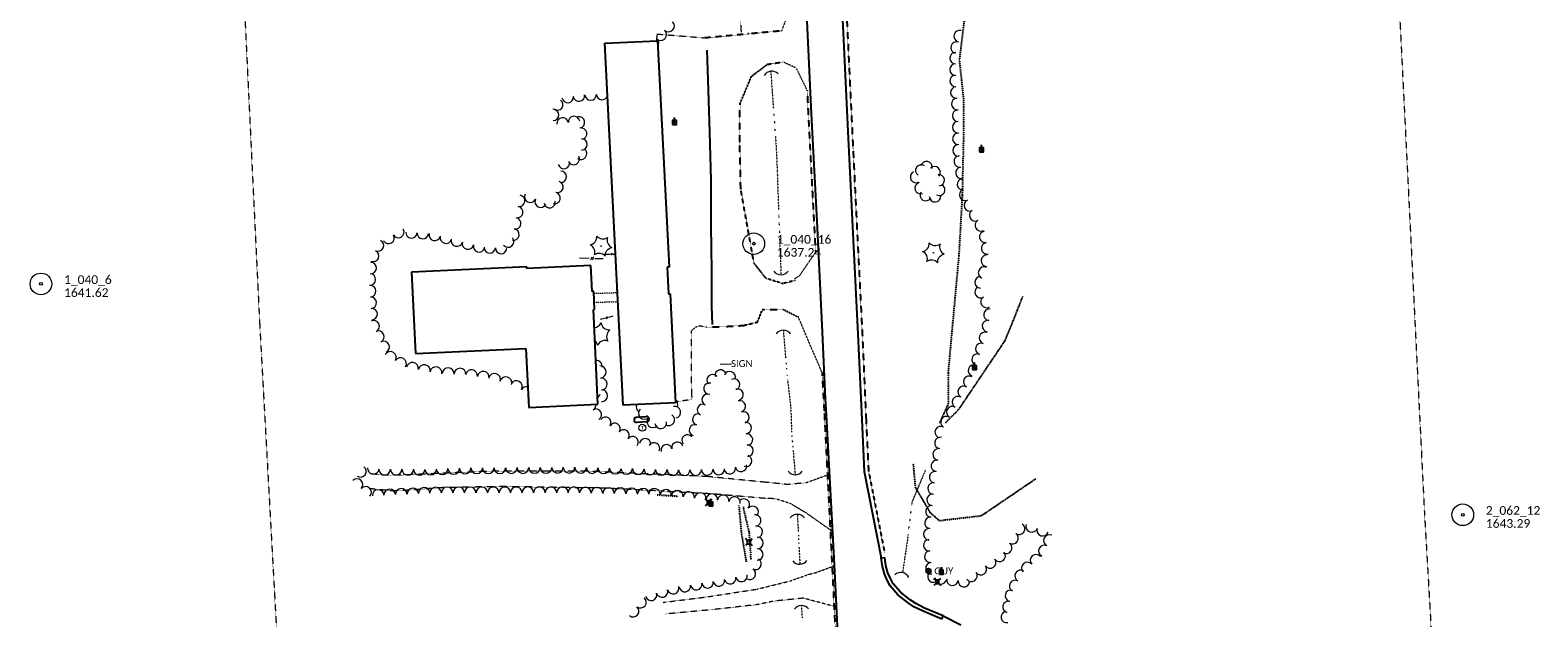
# Model space of a CAD drawing. Extents: x 386237 to 390135, y 96958 to 113752.
# Tile 97 of 116: x 387795 to 388840, y 108905 to 109313. Entities that reach past the tile are written whole.
import ezdxf
from ezdxf.enums import TextEntityAlignment as Align
from ezdxf.lldxf.tags import DXFTag

# ---------------------------------------------------------------- set-up
doc = ezdxf.new("R2010")
doc.units = 0
doc.header["$MEASUREMENT"] = 0
for name, pattern in [('Wisdot1', [0.0625, 0.03125, -0.03125]), ('Wisdot3', [0.1875, 0.125, -0.0625]), ('Wisdot5', [0.1, 0.05, -0.05]), ('Wisdot6', [0.375, 0.125, -0.0625, 0.03125, -0.0625, 0.03125, -0.0625])]:
    doc.linetypes.add(name, pattern=pattern)
for name, color, linetype, lineweight in [('E_BLD', 231, 'Continuous', 25), ('E_DRN', 41, 'Continuous', 18), ('E_DTM_BreakLines', 31, 'Continuous', 25), ('E_DTM_SlopeBottom', 81, 'Wisdot1', 25), ('E_DTM_SlopeTop', 81, 'Wisdot1', 25), ('E_DWY', 51, 'Wisdot3', 18), ('E_DWY_PE', 51, 'Wisdot3', 18), ('E_LAND_Vegetation', 81, 'Continuous', 18), ('E_MAP_Limits', 81, 'Wisdot3', 18), ('E_MAP_PassPoints', 41, 'Continuous', 18), ('E_MISCPROP_Railing', 31, 'Continuous', 18), ('E_MISCPROP_Solid', 231, 'Continuous', 18), ('E_PATH_Sidewalk', 51, 'Wisdot5', 18), ('E_RDWY', 21, 'Continuous', 25), ('E_RDWY_Gravel', 21, 'Wisdot3', 25), ('E_SGN', 21, 'Continuous', 18), ('E_UTL_AG_Bold', 31, 'Continuous', 25), ('E_UTL_EGuyWire', 201, 'Continuous', 25), ('E_UTL_EPowerPole', 231, 'Eelec', 25), ('E_WTR', 131, 'Wisdot6', 18)]:
    doc.layers.add(name, color=color, linetype=linetype, lineweight=lineweight)
doc.styles.add('CalibriLight', font='calibril.ttf')
tags = doc.linetypes.add('Eelec', pattern='A,0.275,-0.05,["E",CalibriLight,S=0.07,R=0,X=-0.025,Y=-0.035],-0.05,0.875', length=1.25).pattern_tags.tags
tags[6] = DXFTag(74, 10)

# ---------------------------------------------------------------- blocks, each defined once
blk = doc.blocks.new('PP')
at = {"layer": 'E_MAP_PassPoints', "lineweight": 0}
for radius in [7.5, 0.96]:
    blk.add_circle((0, 0), radius, dxfattribs=at)
blk = doc.blocks.new('CULV')
at = {"color": 0, "linetype": 'ByBlock', "lineweight": -2, "transparency": 16777216}
blk.add_arc((0, 12.3), 12.3, 216.8699, 323.1301, dxfattribs=at)
blk = doc.blocks.new('GUY')
at = {"color": 0, "linetype": 'ByBlock', "lineweight": -2, "transparency": 16777216}
for radius in [4, 0.5]:
    blk.add_circle((0, 0), radius, dxfattribs=at)
at = {"color": 0, "linetype": 'ByBlock', "lineweight": -2, "transparency": 16777216, "style": 'CalibriLight'}
blk.add_text('GUY', height=12, dxfattribs=at).set_placement((10, 0), align=Align.MIDDLE_LEFT)
blk = doc.blocks.new('PED')
at = {"color": 0, "linetype": 'ByBlock', "lineweight": -2, "transparency": 16777216}
for p, q in [((-2.5, 2.5), (-5.3, 5.3)), ((2.5, 2.5), (5.3, 5.3)), ((-2.5, -2.5), (-5.3, -5.3)), ((2.5, -2.5), (5.3, -5.3))]:
    blk.add_line(p, q, dxfattribs=at)
at = {"color": 0, "linetype": 'ByBlock', "lineweight": -2, "transparency": 16777216, "flags": 128}
blk.add_lwpolyline([(-2.5, -2.5), (2.5, -2.5), (2.5, 2.5), (-2.5, 2.5)], close=True, dxfattribs=at)
blk = doc.blocks.new('CTRE')
at = {"color": 0, "linetype": 'ByBlock', "lineweight": -2, "transparency": 16777216}
blk.add_circle((0, 0), 0.223, dxfattribs=at)
for centre, start, end in [((-12, 9), 280.2067, 5.9716), ((-13.8, -5.9), 340.2113, 65.9762), ((1.8, 14.9), 220.2113, 305.9762), ((13.8, 5.9), 160.2113, 245.9762), ((-1.8, -14.9), 40.2113, 125.9762)]:
    blk.add_arc(centre, 7.87, start, end, dxfattribs=at)
at = {"color": 0, "linetype": 'ByBlock', "lineweight": -2, "transparency": 16777216, "extrusion": (0, 0, -1)}
blk.add_arc((-12, -9), 7.87, 354.0728, 79.7489, dxfattribs=at)
blk = doc.blocks.new('PPOL')
at = {"color": 0, "linetype": 'ByBlock', "lineweight": -2, "transparency": 16777216}
blk.add_line((-0.1, 4.5), (-0.1, 11.6), dxfattribs=at)
at = {"color": 0, "linetype": 'ByBlock', "lineweight": -2, "transparency": 16777216, "flags": 128}
blk.add_lwpolyline([(-4.6, -4.5), (4.4, -4.5), (4.4, 4.5), (-4.6, 4.5)], close=True, dxfattribs=at)
at = {"color": 0, "linetype": 'ByBlock', "lineweight": -2, "transparency": 16777216}
blk.add_circle((0, 0), 0.582, dxfattribs=at)
blk = doc.blocks.new('SIGN')
at = {"color": 0, "linetype": 'ByBlock', "lineweight": -2, "transparency": 16777216, "style": 'CalibriLight'}
blk.add_text('SIGN', height=12, dxfattribs=at).set_placement((0, 0), align=Align.MIDDLE_CENTER)
blk = doc.blocks.new('TANK')
at = {"color": 0, "linetype": 'ByBlock', "lineweight": -2, "transparency": 16777216}
blk.add_circle((0, 0), 10.9, dxfattribs=at)
at = {"color": 0, "linetype": 'ByBlock', "lineweight": -2, "transparency": 16777216, "style": 'CalibriLight'}
blk.add_text('T', height=10.8, dxfattribs=at).set_placement((0, 0), align=Align.MIDDLE_CENTER)

msp = doc.modelspace()

# ---------------------------------------------------------------- linework, layer by layer
at = {"layer": 'E_BLD'}
for p, q in [((388193.4, 109303.4), (388229.9, 109305.2)), ((388206, 109052.5), (388193.4, 109303.4)), ((388229.9, 109305.2), (388237.8, 109148.3)), ((388139.2, 109148.4), (388059.5, 109144.8)), ((388059.5, 109144.8), (388062.1, 109088.3)), ((388183.6, 109149.4), (388139.2, 109147.4)), ((388139.2, 109147.4), (388139.2, 109148.4)), ((388184.5, 109131.3), (388183.6, 109149.4)), ((388237.8, 109148.3), (388236.5, 109148.2)), ((388236.5, 109148.2), (388237.5, 109129.8)), ((388185.7, 109131.3), (388184.5, 109131.3)), ((388186.2, 109118.8), (388185.7, 109131.3)), ((388237.5, 109129.8), (388238.5, 109129.8)), ((388238.5, 109129.8), (388242.2, 109054.3)), ((388188.5, 109053.2), (388185.5, 109118.8)), ((388185.5, 109118.8), (388186.2, 109118.8)), ((388062.1, 109088.3), (388138.7, 109091.8)), ((388138.7, 109091.8), (388140.6, 109051)), ((388140.6, 109051), (388188.5, 109053.2)), ((388242.2, 109054.3), (388206, 109052.5)), ((388215.1, 109044.2), (388222.2, 109044.7)), ((388215.5, 109040.7), (388222.5, 109041.2))]:
    msp.add_line(p, q, dxfattribs=at)
for centre, start, end in [((388215.3, 109042.4), 98.194, 274.2113), ((388222.3, 109043), 275.3749, 97.8353)]:
    msp.add_arc(centre, 1.75, start, end, dxfattribs=at)
at = {"layer": 'E_DTM_BreakLines'}
msp.add_lwpolyline([(388264, 109298.7), (388264.9, 109271), (388265.9, 109241.7), (388266.8, 109208.6), (388266.7, 109177), (388267.2, 109145.7), (388267.3, 109121.3), (388267.8, 109108.6)], dxfattribs=at)
at = {"layer": 'E_DTM_SlopeBottom'}
for points in [[(388483.6, 109401.3), (388480.6, 109383.6), (388460.5, 109351.5), (388458.4, 109341.4), (388442.5, 109321), (388438.9, 109291.7), (388441.9, 109263.9), (388441.8, 109239.5), (388440.9, 109197.6), (388438.6, 109156.6), (388431.1, 109074.7), (388431.1, 109053.1), (388425.1, 109040.1)], [(388429.4, 109040.4), (388438.4, 109049.4), (388470.5, 109097.1), (388476.7, 109112.1), (388482.9, 109127.9)], [(388289.1, 108982.1), (388293.3, 108964), (388294.5, 108945.3)]]:
    msp.add_lwpolyline(points, dxfattribs=at)
at = {"layer": 'E_DTM_SlopeTop'}
for points in [[(388406.9, 109012.2), (388408.4, 108995.6), (388418.6, 108978.3), (388425, 108972.6), (388454.2, 108976), (388491.9, 109001.6)], [(388229.7, 108990.5), (388244.4, 108989.5)], [(388286.2, 108983), (388287.8, 108964.9), (388291.3, 108944)]]:
    msp.add_lwpolyline(points, dxfattribs=at)
at = {"layer": 'E_DWY', "flags": 128}
for points in [[(388272, 109507.3), (388272.5, 109499.2), (388280.1, 109422.5), (388287.3, 109333.2), (388287.7, 109311.2)], [(388330.6, 109338.3), (388319.4, 109321.4), (388315.7, 109311.9)], [(388261.9, 109307), (388229.4, 109309.6), (388229.1, 109305.1)], [(388333.5, 109270.9), (388326.1, 109286.1), (388316.8, 109290.5)], [(388324.8, 109140.2), (388328.4, 109142.5), (388339.3, 109158.5)], [(388343.8, 109075.4), (388335.8, 109093.8), (388327.4, 109113.7)], [(388264, 109106.6), (388258.8, 109107.5), (388255.9, 109106.4), (388253.2, 109104), (388253.1, 109082.8), (388253.3, 109061.5)], [(388253.3, 109061.5), (388253.7, 109056.4), (388242.2, 109054.9)], [(388231.8, 109004.7), (388227.2, 109004.7), (388180, 109006.9), (388113.5, 109006.8), (388069.5, 109004.9), (388049.8, 109004), (388040.5, 109004), (388031, 109005)], [(388348.9, 109004.6), (388333.1, 108998.8), (388319.8, 108997.6), (388305, 108999.1)], [(388234.4, 108993), (388192.3, 108995.1), (388121.7, 108996.2), (388080.2, 108995.4), (388055.3, 108993.5), (388045.6, 108993.2), (388030.6, 108994.7)], [(388351, 108965.1), (388332.5, 108978.1), (388321.9, 108984.4), (388311.9, 108987.6), (388305.3, 108988.1)], [(388298.9, 108925.1), (388321.5, 108930.7), (388334.5, 108935.3), (388339.7, 108936.6), (388352.3, 108941.2)], [(388353.7, 108912.7), (388330.9, 108918.8), (388310.7, 108916.8), (388299.3, 108914.4)]]:
    msp.add_lwpolyline(points, dxfattribs=at)
at = {"layer": 'E_DWY_PE'}
for points in [[(388305, 108999.1), (388264.6, 109003.1), (388231.8, 109004.7)], [(388234.4, 108993), (388266.3, 108991.4), (388305.3, 108988.1)], [(388233.8, 108915.9), (388264.6, 108919.8), (388298.9, 108925.1)], [(388299.3, 108914.4), (388267.5, 108910.8), (388235.2, 108907.8)]]:
    msp.add_lwpolyline(points, dxfattribs=at)
at = {"layer": 'E_LAND_Vegetation'}
for centre, radius, start, end in [((388237.5, 109315.4), 4, 227.4731, 47.4578), ((388232.1, 109309.4), 4, 227.4731, 47.4578), ((388439.2, 109308.3), 4.01, 74.8931, 254.8778), ((388226.7, 109303.5), 4, 327.5048, 47.4578), ((388436.4, 109293.1), 4.01, 89.2024, 269.1871), ((388437.1, 109300.5), 4.01, 74.8931, 254.8778), ((388436.3, 109285.1), 4.01, 89.2024, 269.1871), ((388436.3, 109277.3), 4.01, 94.233, 274.2177), ((388167.6, 109266.1), 3.96, 186.7909, 6.7756), ((388175.4, 109267.1), 3.96, 186.7909, 6.7756), ((388183.5, 109267.9), 3.96, 181.9684, 1.9531), ((388191.4, 109268.2), 3.96, 181.9684, 344.329), ((388436.9, 109269.3), 4.01, 94.233, 274.2177), ((388437.5, 109261.3), 4.01, 94.233, 274.2177), ((388157.5, 109253.8), 3.96, 271.4154, 91.4001), ((388160.3, 109260.9), 3.96, 233.3558, 53.3405), ((388438.1, 109253.2), 4.01, 90.6747, 270.6594), ((388164.1, 109247.9), 3.96, 7.3111, 187.2958), ((388172, 109248.9), 3.96, 7.3111, 187.2958), ((388175.4, 109248.6), 3.96, 281.0575, 101.0422), ((388176.9, 109240.8), 3.96, 281.0575, 101.0422), ((388438.2, 109245.2), 4.01, 90.6747, 270.6594), ((388177.2, 109233.3), 3.96, 270.7533, 90.738), ((388438.3, 109237.2), 4.01, 90.6747, 270.6594), ((388171.8, 109223.1), 3.96, 209.5928, 29.5775), ((388176.9, 109226.8), 3.96, 232.8671, 52.8518), ((388438.4, 109229.2), 4.01, 90.6747, 270.6594), ((388439.3, 109221.5), 4.01, 97.7464, 277.731), ((388164.9, 109220.4), 3.96, 196.5039, 16.4886), ((388162.8, 109210.9), 3.96, 268.3898, 88.3745), ((388409, 109210.7), 4, 117.2489, 297.2336), ((388412.6, 109215.2), 4, 55.4937, 235.4784), ((388416.2, 109217.5), 4, 345.8672, 165.8518), ((388421.8, 109214), 4, 315.3886, 135.3733), ((388440.4, 109213.6), 4.01, 97.7464, 277.731), ((388160.6, 109203.9), 3.96, 252.1711, 72.1558), ((388412.2, 109203), 4, 107.2588, 287.2435), ((388425, 109201.8), 4, 242.7333, 62.718), ((388424.6, 109208.5), 4, 276.0484, 96.0331), ((388441.5, 109205.6), 4.01, 97.7464, 277.731), ((388134, 109194.2), 3.96, 260.119, 80.1037), ((388141.7, 109197), 3.96, 154.3338, 334.3184), ((388148.9, 109193.6), 3.96, 155.0846, 335.0693), ((388155.1, 109193.3), 3.96, 191.2185, 11.2031), ((388158.6, 109196.1), 3.96, 256.1895, 76.1742), ((388415.7, 109198.2), 4, 149.3241, 329.3088), ((388422.1, 109197.4), 4, 184.3235, 4.3082), ((388443, 109198.4), 4.01, 113.9775, 293.9621), ((388446.2, 109191.1), 4.01, 113.9775, 293.9621), ((388131.3, 109178.6), 3.96, 260.1773, 80.1619), ((388132.7, 109186.4), 3.96, 260.119, 80.1037), ((388449.9, 109184.2), 4.01, 119.5038, 299.4885), ((388050.3, 109172.5), 3.96, 209.7967, 29.7814), ((388059.4, 109172.3), 3.96, 175.8922, 355.8769), ((388067.3, 109171.8), 3.96, 175.8922, 355.8769), ((388075.5, 109170.6), 3.96, 165.3178, 345.3025), ((388130, 109170.8), 3.96, 260.1773, 80.1619), ((388453.8, 109177.2), 4.01, 119.5038, 299.4885), ((388456.9, 109169.2), 4.01, 99.7096, 279.6943), ((388036.2, 109163.2), 3.96, 245.2034, 65.1881), ((388043.5, 109168.5), 3.96, 209.7967, 29.7814), ((388083.2, 109168.6), 3.96, 165.3178, 345.3025), ((388090.8, 109166.6), 3.96, 165.3178, 345.3025), ((388098.5, 109164.6), 3.96, 165.3178, 345.3025), ((388106.2, 109162.6), 3.96, 165.3178, 345.3025), ((388113.6, 109161.9), 3.96, 177.4837, 357.4684), ((388121.5, 109161.5), 3.96, 177.4837, 357.4684), ((388126.3, 109166), 3.96, 219.3446, 39.3293), ((388458.2, 109161.3), 4.01, 99.7096, 279.6943), ((388031.1, 109147.6), 3.96, 266.9437, 86.9284), ((388032.9, 109156), 3.96, 245.2034, 65.1881), ((388458.1, 109152.7), 4.01, 83.9795, 263.9642), ((388030.6, 109139.7), 3.96, 266.9437, 86.9284), ((388453.7, 109137.7), 4.01, 88.8512, 268.8359), ((388456.1, 109144.4), 4.01, 67.0631, 247.0478), ((388030.8, 109131.6), 3.96, 271.9195, 91.9041), ((388453.7, 109130.9), 4.01, 121.0439, 301.0285), ((388031.2, 109123.6), 3.96, 274.3566, 94.3413), ((388031.8, 109115.7), 3.96, 274.3566, 94.3413), ((388457.8, 109124.1), 4.01, 121.0439, 301.0285), ((388459.8, 109115.3), 4.01, 83.2969, 263.2816), ((388033.2, 109107.3), 3.96, 294.9524, 114.937), ((388185.6, 109112.1), 5.72, 274.5053, 333.6466), ((388196.4, 109110.4), 5.72, 187.8817, 273.6466), ((388458.8, 109107.4), 4.01, 83.2969, 263.2816), ((388036.5, 109100.1), 3.96, 294.9524, 114.937), ((388200.3, 109100.1), 5.72, 127.8817, 213.6466), ((388456.7, 109099.2), 4.01, 71.2998, 251.2845), ((388040.1, 109092.9), 3.96, 296.4357, 116.4204), ((388044.7, 109085.6), 4.12, 328.9077, 148.8924), ((388182.6, 109093.4), 5.72, 7.8817, 47.1713), ((388193.4, 109091.7), 5.72, 67.8817, 153.6466), ((388451.6, 109084.1), 4.01, 71.2998, 251.2845), ((388454.1, 109091.6), 4.01, 71.2998, 251.2845), ((388051.8, 109081.3), 4.12, 328.9077, 148.8924), ((388060.1, 109078.1), 4.12, 349.109, 169.0937), ((388068.2, 109076.5), 4.12, 349.109, 169.0937), ((388076.3, 109075), 4.12, 349.109, 169.0937), ((388084.8, 109074.3), 4.12, 357.8845, 177.8692), ((388093, 109074), 4.12, 357.8845, 177.8692), ((388101, 109073.1), 4.12, 351.4153, 171.3999), ((388187.4, 109079.4), 4.17, 352.7295, 94.33), ((388190.1, 109075.6), 4.17, 272.9084, 92.8931), ((388273.5, 109073.2), 3.89, 11.1331, 191.1178), ((388449, 109076.5), 4.01, 71.2998, 251.2845), ((388109.1, 109071.9), 4.12, 351.4153, 171.3999), ((388116.9, 109070.4), 4.12, 344.0177, 164.0024), ((388124.8, 109068.1), 4.12, 344.0177, 164.0024), ((388132, 109065.4), 4.12, 329.8834, 149.8681), ((388190.8, 109067.2), 4.17, 276.7617, 96.7464), ((388265.7, 109064), 3.89, 74.6679, 254.6526), ((388267.9, 109070), 3.89, 41.1264, 221.1111), ((388279.9, 109072.1), 3.89, 341.397, 161.3817), ((388282.9, 109066.9), 3.89, 296.7608, 116.7454), ((388445.8, 109068.8), 4.01, 61.1454, 241.1301), ((388139.1, 109061.2), 4.12, 78.5979, 149.8681), ((388186.1, 109061.5), 4.17, 300.9655, 343.2204), ((388191.1, 109059.1), 4.17, 270.4617, 90.4464), ((388239.8, 109053), 4.12, 339.5894, 55.5256), ((388264.5, 109056.4), 3.88, 64.7497, 244.7344), ((388285.4, 109059.9), 3.89, 288.7596, 108.7443), ((388438, 109054.7), 4.01, 61.1454, 241.1301), ((388441.9, 109061.8), 4.01, 61.1454, 241.1301), ((388183.4, 109052.8), 3.88, 300.2501, 4.4686), ((388187.3, 109046.1), 3.88, 300.2501, 120.2348), ((388219.1, 109051.6), 4.12, 161.6071, 234.5143), ((388220.8, 109047), 4.12, 135.3142, 315.2989), ((388237.6, 109042.5), 4.12, 236.8125, 56.7972), ((388241.8, 109047.7), 4.12, 283.3049, 103.2896), ((388258, 109042.6), 3.88, 72.7508, 252.7354), ((388261.2, 109049.4), 3.88, 64.7497, 244.7344), ((388286.9, 109051.7), 3.99, 287.6223, 107.607), ((388289.3, 109044.1), 3.99, 287.6223, 107.607), ((388434.1, 109047.7), 4.01, 59.5555, 239.5401), ((388193.8, 109040.5), 3.88, 326.2099, 146.1946), ((388200.2, 109036.2), 3.88, 326.2099, 146.1946), ((388206.4, 109031.7), 3.88, 323.3505, 143.3351), ((388226.6, 109041.2), 4.12, 135.3142, 315.2989), ((388232.1, 109040.5), 4.12, 188.3774, 8.3621), ((388255.7, 109035.2), 3.88, 72.7508, 252.7354), ((388290.9, 109036.8), 3.99, 275.9255, 95.9101), ((388426, 109033.9), 4.01, 59.5555, 239.5401), ((388430, 109040.8), 4.01, 59.5555, 239.5401), ((388212.6, 109027), 3.88, 323.3505, 143.3351), ((388221.2, 109025.6), 3.88, 354.0624, 174.0471), ((388227.5, 109022.7), 3.88, 331.4979, 151.4825), ((388236.1, 109021.4), 3.88, 13.2153, 193.2), ((388243.6, 109023.2), 3.88, 13.2153, 193.2), ((388250.6, 109028.2), 3.88, 37.7525, 217.7371), ((388291.8, 109028.8), 3.99, 275.9255, 95.9101), ((388292.2, 109021), 3.99, 272.4105, 92.3952), ((388425.9, 109026.4), 3.99, 81.1251, 261.1098), ((388291.2, 109014), 3.99, 249.9606, 69.9452), ((388423.4, 109010.6), 3.99, 81.1251, 261.1098), ((388424.6, 109018.5), 3.99, 81.1251, 261.1098), ((388024.1, 109006.7), 3.99, 234.2876, 54.2723), ((388033, 109008.8), 3.99, 173.8744, 353.859), ((388040.8, 109008.2), 3.99, 179.6124, 359.5971), ((388048.8, 109008.2), 3.99, 179.6124, 359.5971), ((388056.8, 109008.1), 3.99, 179.6124, 359.5971), ((388064.7, 109008.1), 3.99, 179.6124, 359.5971), ((388072.7, 109008.2), 3.99, 181.8295, 1.8142), ((388080.6, 109008.5), 3.99, 181.8295, 1.8142), ((388088.6, 109008.7), 3.99, 181.8295, 1.8142), ((388096.6, 109009), 3.99, 181.8295, 1.8142), ((388104.6, 109009.1), 3.99, 180.3645, 0.3492), ((388112.6, 109009.2), 3.99, 180.3645, 0.3492), ((388120.6, 109009.2), 3.99, 180.3645, 0.3492), ((388128.6, 109009.3), 3.99, 180.3645, 0.3492), ((388136.6, 109009.3), 3.99, 180.3645, 0.3492), ((388144.6, 109009.4), 3.99, 180.3645, 0.3492), ((388152.6, 109009.4), 3.99, 180.3645, 0.3492), ((388160.6, 109009.5), 3.99, 180.3645, 0.3492), ((388168.5, 109009.5), 3.99, 180.3645, 0.3492), ((388176.6, 109009.5), 3.99, 178.4966, 358.4813), ((388184.6, 109009.3), 3.99, 178.4966, 358.4813), ((388192.6, 109009.1), 3.99, 178.4966, 358.4813), ((388200.6, 109008.9), 3.99, 178.4966, 358.4813), ((388208.5, 109008.7), 3.99, 178.4966, 358.4813), ((388216.5, 109008.5), 3.99, 178.4966, 358.4813), ((388224.5, 109008.2), 3.99, 178.4966, 358.4813), ((388232.5, 109008), 3.99, 178.4966, 358.4813), ((388240.5, 109007.8), 3.99, 178.4966, 358.4813), ((388248.4, 109007.8), 3.99, 181.2081, 1.1928), ((388256.3, 109007.9), 3.99, 181.2081, 1.1928), ((388264.3, 109008.1), 3.99, 181.2081, 1.1928), ((388272.3, 109008.3), 3.99, 181.2081, 1.1928), ((388279.9, 109008.9), 3.99, 191.9374, 11.922), ((388287.7, 109010.5), 3.99, 191.9374, 11.922), ((388422.2, 109002.7), 3.99, 81.1251, 261.1098), ((388021.7, 108997.6), 3.99, 317.1665, 137.1511), ((388027.6, 108992.2), 3.99, 317.1665, 137.1511), ((388036.3, 108990), 3.99, 2.7991, 182.7837), ((388044.3, 108990.4), 3.99, 2.7991, 182.7837), ((388052.3, 108990.8), 3.99, 2.7991, 182.7837), ((388060.3, 108991.1), 3.99, 2.7991, 182.7837), ((388068.2, 108991.5), 3.99, 2.7991, 182.7837), ((388076.1, 108991.7), 3.99, 0.0982, 180.0829), ((388084.1, 108991.8), 3.99, 0.0982, 180.0829), ((388092.1, 108991.8), 3.99, 0.0982, 180.0829), ((388100.1, 108991.8), 3.99, 0.0982, 180.0829), ((388108.1, 108991.8), 3.99, 0.0982, 180.0829), ((388116.1, 108991.8), 3.99, 0.0982, 180.0829), ((388124.1, 108991.8), 3.99, 0.0982, 180.0829), ((388132, 108991.8), 3.99, 0.0982, 180.0829), ((388140, 108991.9), 3.99, 0.0982, 180.0829), ((388148, 108991.9), 3.99, 0.0982, 180.0829), ((388156, 108991.9), 3.99, 0.0982, 180.0829), ((388164, 108991.9), 3.99, 0.0982, 180.0829), ((388171.9, 108991.9), 3.99, 358.8987, 178.8834), ((388179.9, 108991.7), 3.99, 358.8987, 178.8834), ((388187.9, 108991.6), 3.99, 358.8987, 178.8834), ((388195.9, 108991.4), 3.99, 358.8987, 178.8834), ((388203.9, 108991.3), 3.99, 358.8987, 178.8834), ((388211.9, 108991.1), 3.99, 358.8987, 178.8834), ((388219.9, 108990.9), 3.99, 358.8987, 178.8834), ((388227.8, 108990.8), 3.99, 358.8987, 178.8834), ((388235.6, 108990.1), 3.99, 354.6418, 174.6265), ((388243.6, 108989.4), 3.99, 354.6418, 174.6265), ((388421.2, 108994.9), 3.99, 84.5426, 264.5272), ((388251.5, 108988.6), 3.99, 354.6418, 174.6265), ((388259.5, 108987.9), 3.99, 354.6418, 174.6265), ((388267.5, 108987.1), 3.99, 354.6418, 174.6265), ((388275.3, 108986.3), 3.99, 351.4685, 171.4532), ((388283.2, 108985.1), 3.99, 351.4685, 171.4532), ((388289.7, 108983.7), 3.99, 319.8149, 139.7996), ((388419.6, 108979), 3.99, 84.5426, 264.5272), ((388420.4, 108987), 3.99, 84.5426, 264.5272), ((388295.8, 108978.6), 3.99, 319.8149, 139.7996), ((388297.5, 108972.7), 3.99, 277.981, 97.9656), ((388418.9, 108971.1), 3.99, 84.5426, 264.5272), ((388298.6, 108964.8), 3.99, 277.981, 97.9656), ((388418.1, 108963.1), 3.99, 84.5426, 264.5272), ((388475.8, 108960.3), 3.99, 236.1652, 56.1499), ((388480.3, 108966.9), 3.99, 236.1652, 56.1499), ((388489.1, 108968.5), 3.99, 161.0166, 341.0013), ((388496.6, 108965.9), 3.99, 161.0166, 341.0013), ((388501.3, 108958.8), 3.99, 63.9775, 243.9622), ((388299.1, 108957.1), 3.99, 269.8303, 89.8149), ((388299, 108949.1), 3.99, 269.8303, 89.8149), ((388418.1, 108955.5), 3.99, 95.0678, 275.0525), ((388418.8, 108947.6), 3.99, 95.0678, 275.0525), ((388471.4, 108953.6), 3.99, 236.1652, 56.1499), ((388497.8, 108951.6), 3.99, 63.9775, 243.9622), ((388297.8, 108942.6), 3.99, 239.9397, 59.9244), ((388419.6, 108939.6), 3.99, 95.0678, 275.0525), ((388453.8, 108938.9), 3.99, 215.2547, 35.2394), ((388460.3, 108943.5), 3.99, 215.2547, 35.2394), ((388466.9, 108948.1), 3.99, 215.2547, 35.2394), ((388486.1, 108939.7), 3.99, 41.8397, 221.8244), ((388492.1, 108945.1), 3.99, 41.8397, 221.8244), ((388272.4, 108931.1), 3.99, 189.4873, 9.4719), ((388280.2, 108932.6), 3.99, 191.3864, 11.3711), ((388288, 108934.2), 3.99, 191.3864, 11.3711), ((388293.8, 108935.7), 3.99, 239.9397, 59.9244), ((388421, 108933.8), 3.99, 138.5323, 318.517), ((388426.2, 108932.5), 3.99, 173.2593, 353.244), ((388434.2, 108931.6), 3.99, 173.2593, 353.244), ((388442.1, 108930.6), 3.99, 173.2593, 353.244), ((388447.3, 108934.3), 3.99, 215.2547, 35.2394), ((388477.6, 108927.3), 3.99, 61.3608, 241.3455), ((388481.4, 108934.3), 3.99, 61.3608, 241.3455), ((388225.4, 108921.1), 3.99, 196.8091, 16.7937), ((388233, 108923.4), 3.99, 196.8091, 16.7937), ((388240.7, 108925.7), 3.99, 196.8091, 16.7937), ((388248.8, 108927.2), 3.99, 189.4873, 9.4719), ((388256.7, 108928.5), 3.99, 189.4873, 9.4719), ((388264.5, 108929.8), 3.99, 189.4873, 9.4719), ((388474.7, 108920.5), 3.99, 76.2928, 256.2775), ((388213, 108909.8), 3.99, 230.7902, 50.7749), ((388218.1, 108916), 3.99, 230.7902, 50.7749), ((388471.8, 108905.8), 3.99, 100.1702, 280.1549), ((388472.9, 108912.7), 3.99, 76.2928, 256.2775)]:
    msp.add_arc(centre, radius, start, end, dxfattribs=at)
at = {"layer": 'E_MAP_Limits', "lineweight": 0, "flags": 128}
for points in [[(387911.7, 109993.5), (387954.1, 109110.9)], [(388714.9, 109907.8), (388761.1, 108978.6)], [(387954.1, 109110.9), (387991.4, 108432.7)], [(388761.1, 108978.6), (388792.1, 108442.8), (388801.4, 108149)]]:
    msp.add_lwpolyline(points, dxfattribs=at)
at = {"layer": 'E_MISCPROP_Railing'}
for p, q in [((388185.7, 109155.1), (388183.5, 109153.3)), ((388185.6, 109153.2), (388184, 109155.1)), ((388198.6, 109157.6), (388197.5, 109156.7)), ((388198.5, 109156.7), (388197.8, 109157.6)), ((388195.2, 109113.8), (388194.3, 109112.5)), ((388195.5, 109112.8), (388194.3, 109113.6))]:
    msp.add_line(p, q, dxfattribs=at)
at = {"layer": 'E_MISCPROP_Railing', "flags": 128}
for points in [[(388182.5, 109154.2), (388175.7, 109154.4)], [(388192.3, 109153.9), (388186.4, 109154.1)], [(388197.1, 109157.1), (388193.9, 109157.1)], [(388200.8, 109157.1), (388198.9, 109157.1)], [(388193.6, 109112.8), (388190, 109111.9)], [(388199, 109114.2), (388195.8, 109113.4)]]:
    msp.add_lwpolyline(points, dxfattribs=at)
at = {"layer": 'E_PATH_Sidewalk', "flags": 128}
for points in [[(388202.1, 109130.4), (388185.7, 109129.9)], [(388186, 109123.9), (388202.4, 109124.3)]]:
    msp.add_lwpolyline(points, dxfattribs=at)
at = {"layer": 'E_RDWY', "flags": 128}
for points in [[(388277.9, 109951.8), (388283.7, 109947.1), (388290.6, 109940.2), (388293.1, 109936.7), (388295.5, 109932.3), (388298.2, 109925.7), (388302.2, 109912.8), (388303.4, 109905.4), (388305, 109905.5), (388308.5, 109833.4), (388311.8, 109766.6), (388314.5, 109708.6), (388317.4, 109647.2), (388320.3, 109587.6), (388325.4, 109481), (388329.5, 109398.5), (388333, 109323.9), (388336.3, 109254.5), (388340.2, 109180.1), (388343.9, 109103.1), (388346.1, 109056.9), (388346.6, 109045.7)], [(388327.3, 109947.1), (388329.9, 109892.7), (388333.2, 109823), (388336.6, 109752.2), (388340.5, 109677.7), (388344.2, 109598.4), (388347.7, 109525.1), (388351.2, 109451.6), (388354.7, 109384.6), (388358.2, 109315.5), (388361.7, 109242.3), (388365.4, 109166.9), (388368.7, 109101.7), (388371.3, 109042.6)], [(388346.6, 109045.7), (388352, 108946.6), (388356.9, 108847.7), (388361.8, 108754.3), (388366.8, 108661.2)], [(388371.3, 109042.6), (388373.1, 109006.7), (388384.8, 108946.8), (388387.3, 108947.1)], [(388426.8, 108904.3), (388413.8, 108909.7), (388407.5, 108912.9), (388403.5, 108915.6), (388396.4, 108921.2), (388391.1, 108927.3), (388388.8, 108931.7), (388387.1, 108935.6), (388385.7, 108940.8), (388384.8, 108946.8)], [(388427.7, 108906.6), (388414.9, 108912), (388408.7, 108915.1), (388404.9, 108917.6), (388398.1, 108923), (388393.2, 108928.8), (388391, 108932.8), (388389.5, 108936.4), (388388.1, 108941.3), (388387.3, 108947.1)], [(388426.8, 108904.3), (388427.7, 108906.5), (388439.9, 108900.4)]]:
    msp.add_lwpolyline(points, dxfattribs=at)
at = {"layer": 'E_RDWY_Gravel', "flags": 128}
for points in [[(388330.3, 109947.2), (388332.9, 109892.9), (388336.2, 109823.1), (388339.6, 109752.4), (388343.5, 109677.8), (388347.2, 109598.5), (388350.7, 109525.3), (388354.2, 109451.7), (388357.6, 109384.7), (388361.2, 109315.6), (388364.7, 109242.5), (388368.4, 109167), (388371.7, 109101.9), (388374.3, 109042.8)], [(388333.5, 109270.9), (388334.2, 109255.1), (388339.3, 109158.5)], [(388343.8, 109075.4), (388345.4, 109046.7)], [(388345.4, 109046.7), (388350.3, 108950.3), (388352.7, 108902.3), (388357.9, 108829.5)], [(388374.3, 109042.8), (388376, 109007.1), (388387.2, 108950.1)]]:
    msp.add_lwpolyline(points, dxfattribs=at)
at = {"layer": 'E_RDWY_Gravel'}
for points in [[(388315.8, 109312), (388293.1, 109309.9), (388261.9, 109307)], [(388325.2, 109139), (388316.6, 109136.8), (388305, 109140.5), (388296.7, 109151), (388294.4, 109163.9), (388287.5, 109202.4), (388286.9, 109232.5), (388287, 109261.5), (388294.9, 109280.4), (388305.9, 109288.8), (388316.8, 109290.5)], [(388264, 109106.6), (388276.4, 109107.1), (388289.3, 109107.8), (388299.1, 109110.2), (388302.6, 109119), (388317.1, 109118.9), (388327.4, 109113.7)]]:
    msp.add_lwpolyline(points, dxfattribs=at)
at = {"layer": 'E_SGN'}
msp.add_line((388273.3, 109081.1), (388281.1, 109081.3), dxfattribs=at)
at = {"layer": 'E_WTR', "flags": 128}
for points in [[(388308.3, 109284), (388310.1, 109258.5)], [(388310.4, 109255), (388310.5, 109253.2)], [(388310.7, 109249.7), (388310.9, 109247.9)], [(388311.1, 109244.4), (388311.2, 109242.7)], [(388311.5, 109239.1), (388312.2, 109228.9), (388312.8, 109213.6)], [(388312.8, 109213.6), (388313.7, 109188)], [(388313.8, 109184.5), (388313.9, 109182.7)], [(388314, 109179.2), (388314.1, 109177.4)], [(388314.2, 109173.9), (388314.3, 109172.1)], [(388314.4, 109168.6), (388315.4, 109143)], [(388317, 109104.5), (388318.6, 109084.9)], [(388318.8, 109082.2), (388319, 109080.9)], [(388319.2, 109078.2), (388319.3, 109076.8)], [(388319.5, 109074.1), (388319.6, 109072.8)], [(388319.8, 109070.1), (388319.9, 109069.9), (388322.2, 109050.5)], [(388322.2, 109050.5), (388322.7, 109033.8)], [(388322.9, 109031.5), (388323, 109030.3)], [(388323.2, 109028), (388323.3, 109026.8)], [(388323.5, 109024.5), (388323.6, 109023.4)], [(388323.8, 109021.1), (388325.2, 109004.4)], [(388415.4, 109007.5), (388406.1, 108985.4), (388405.8, 108983)], [(388326.7, 108976.9), (388327.4, 108964.4)], [(388404.7, 108973.9), (388404.5, 108972.1)], [(388405.4, 108979.4), (388405.1, 108977.5)], [(388327.4, 108962.6), (388327.5, 108961.8)], [(388403.4, 108962.9), (388402.9, 108958.6), (388399.6, 108936.5)], [(388404, 108968.4), (388403.8, 108966.6)], [(388327.6, 108960.1), (388327.6, 108959.2)], [(388327.7, 108957.5), (388327.8, 108956.6)], [(388327.8, 108954.9), (388328.5, 108942.3)], [(388329.5, 108913.7), (388330, 108905.2)]]:
    msp.add_lwpolyline(points, dxfattribs=at)

# ---------------------------------------------------------------- block references
at = {"layer": 'E_DRN'}
for p, xscale, yscale, zscale, rotation in [((388308.3, 109284), 0.5, 0.5, 0.5, 186.519801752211), ((388315.4, 109143), 0.5, 0.5, 0.5, 0.483027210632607), ((388317, 109104.5), 0.5, 0.5, 0.5, 179.9999999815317), ((388325.2, 109004.4), 0.4999999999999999, 0.4999999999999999, 0.4999999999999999, 359.6776930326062), ((388326.7, 108976.9), 0.5, 0.5, 0.5, 180), ((388328.5, 108942.3), 0.5, 0.5, 0.5, 2.020931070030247), ((388399.6, 108936.5), 0.5, 0.5, 0.5, 168.2221152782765), ((388329.5, 108913.7), 0.5, 0.5, 0.5, 181.724366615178)]:
    msp.add_blockref('CULV', p, dxfattribs=dict(at, xscale=xscale, yscale=yscale, zscale=zscale, rotation=rotation))
at = {"layer": 'E_LAND_Vegetation', "xscale": 0.7108526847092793, "yscale": 0.7108526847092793, "zscale": 0.7108526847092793}
for p in [(388190.7, 109162.8), (388421, 109158.2)]:
    msp.add_blockref('CTRE', p, dxfattribs=at)
at = {"layer": 'E_MAP_PassPoints', "lineweight": 0}
for p in [(388296.5, 109164.5), (388296.5, 109164.5), (387802.7, 109136.6), (387802.7, 109136.6), (388787.7, 108976.6), (388787.7, 108976.6)]:
    msp.add_blockref('PP', p, dxfattribs=at)
at = {"layer": 'E_MISCPROP_Solid', "xscale": 0.2206654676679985, "yscale": 0.2206654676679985, "zscale": 0.2206654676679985}
msp.add_blockref('TANK', (388219.3, 109036.9), dxfattribs=at)
at = {"layer": 'E_SGN', "xscale": 0.3999999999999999, "yscale": 0.3999999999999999, "zscale": 0.3999999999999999}
msp.add_blockref('SIGN', (388288.2, 109081.4), dxfattribs=at)
at = {"layer": 'E_UTL_AG_Bold', "xscale": 0.4503659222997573, "yscale": 0.4503659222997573, "zscale": 0.4503659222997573}
for p in [(388265.3, 108985.2), (388293.1, 108957.7), (388423.7, 108930.1)]:
    msp.add_blockref('PED', p, dxfattribs=at)
at = {"layer": 'E_UTL_EGuyWire', "xscale": 0.3999999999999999, "yscale": 0.3999999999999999, "zscale": 0.3999999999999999}
msp.add_blockref('GUY', (388417.6, 108937.7), dxfattribs=at)
at = {"layer": 'E_UTL_EPowerPole', "xscale": 0.2981736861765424, "yscale": 0.2981736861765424, "zscale": 0.2981736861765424}
for p in [(388241.6, 109248.5), (388454.3, 109229.5), (388449.5, 109078.6), (388266.8, 108984.1), (388426.5, 108936.9)]:
    msp.add_blockref('PPOL', p, dxfattribs=at)

# ---------------------------------------------------------------- texts
at = {"layer": 'E_MAP_PassPoints', "lineweight": 0, "style": 'CalibriLight'}
for s, p in [('1_040_16', (388312.5, 109164.5)), ('1_040_16', (388312.5, 109164.5)), ('1637.24', (388312.5, 109155.5)), ('1637.24', (388312.5, 109155.5)), ('1_040_6', (387818.7, 109136.6)), ('1_040_6', (387818.7, 109136.6)), ('1641.62', (387818.7, 109127.6)), ('1641.62', (387818.7, 109127.6)), ('2_062_12', (388803.7, 108976.6)), ('2_062_12', (388803.7, 108976.6)), ('1643.29', (388803.7, 108967.6)), ('1643.29', (388803.7, 108967.6))]:
    msp.add_text(s, height=6, dxfattribs=at).set_placement(p)

doc.saveas('drawing.dxf')
